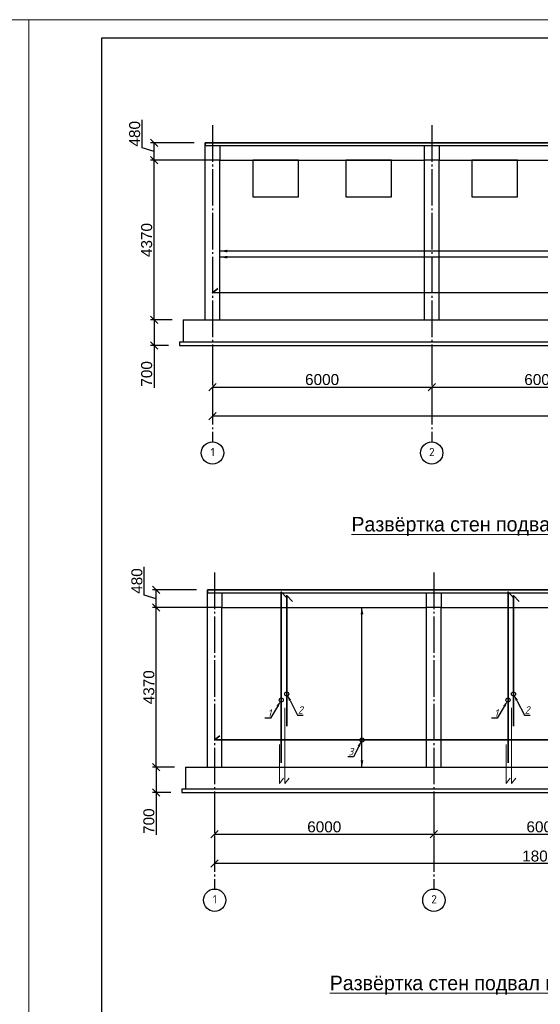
# Model space of a CAD drawing. Header units: millimetres. Extents: x -33345 to 4712671, y -3392 to 121473.
# Tile 224 of 256: x 1202342 to 1216590, y 59533 to 86501. Entities that reach past the tile are written whole.
import ezdxf
from ezdxf import colors
from ezdxf.entities.mleader import LeaderData, LeaderLine
from ezdxf.math import Vec2, Vec3

# ---------------------------------------------------------------- set-up
doc = ezdxf.new("R2010")
doc.units = ezdxf.units.MM
doc.linetypes.add('CENTER2', pattern=[28.575, 19.05, -3.175, 3.175, -3.175])
doc.linetypes.add('ГОСТ 2.303 5', pattern=[24, 20, -1.5, 1, -1.5])
doc.layers.add('00-Axes', color=1, linetype='CENTER2')
doc.layers.add('_линия', color=7, linetype='Continuous')
for name, color, linetype, lineweight in [('ACO-текст', 7, 'Continuous', 20), ('Lina', 7, 'Continuous', 20), ('w-Армирования', 172, 'Continuous', 30)]:
    doc.layers.add(name, color=color, linetype=linetype, lineweight=lineweight)
doc.styles.add('ISO', font='isocpeui.ttf')
doc.styles.add('ISOCPEUR_1.00', font='isocpeui.ttf')
doc.styles.get("Standard").update_dxf_attribs({"font": 'arial.ttf'})
doc.styles.add('X-U-RW-01$0$StyleROMANS', font='GOTHIC.TTF')
doc.styles.add('Текст1', font='isocpeui.ttf', dxfattribs={"height": 300})
doc.dimstyles.new('ISO-25$0', dxfattribs={"dimtxt": 300, "dimasz": 200, "dimexe": 100, "dimexo": 300, "dimgap": 50, "dimtad": 1, "dimdec": 0, "dimtxsty": 'Standard', "dimblk": 'OBLIQUE', "dimcen": 250, "dimadec": 0, "dimazin": 0, "dimtfac": 1, "dimtdec": 0, "dimtmove": 0, "dimatfit": 3, "dimldrblk": 'OBLIQUE', "dimfxl": 1.25, "dimarcsym": 0})

# ---------------------------------------------------------------- blocks, each defined once
blk = doc.blocks.new('srhet')
at = {"lineweight": 20}
blk.add_lwpolyline([(-49807960, 24193266), (-49748560, 24193266), (-49748560, 24235266), (-49807960, 24235266)], close=True, dxfattribs=at)
blk = doc.blocks.new('awe4tD')
at = {"layer": 'Lina', "ltscale": 10}
blk.add_lwpolyline([(-44239015, 22734378), (-44314815, 22734378), (-44314815, 22776378), (-44239015, 22776378)], close=True, dxfattribs=at)
at = {"layer": 'Lina', "lineweight": 30, "ltscale": 10}
blk.add_lwpolyline([(-44239515, 22734878), (-44312815, 22734878), (-44312815, 22775878), (-44239515, 22775878)], close=True, dxfattribs=at)
blk = doc.blocks.new('_Oblique')
at = {"color": 0, "linetype": 'ByBlock', "lineweight": -2}
blk.add_line((-0.5, -0.5), (0.5, 0.5), dxfattribs=at)
blk = doc.blocks.new('*D1666')
at = {"color": 0, "lineweight": -2, "transparency": 16777216}
for p, q in [((1207618, 76739), (1207618, 76539)), ((1213618, 76739), (1213618, 76539)), ((1207618, 76439), (1213618, 76439))]:
    blk.add_line(p, q, dxfattribs=at)
at = {"layer": 'Defpoints', "color": 0, "transparency": 16777216}
for p in [(1207618, 76439), (1213618, 76439), (1213618, 76439)]:
    blk.add_point(p, dxfattribs=at)
at = {"color": 0, "lineweight": -2, "transparency": 16777216, "xscale": 200, "yscale": 200, "zscale": 200, "rotation": 180}
blk.add_blockref('_Oblique', (1207618, 76439), dxfattribs=at)
at = {"color": 0, "lineweight": -2, "transparency": 16777216, "xscale": 200, "yscale": 200, "zscale": 200}
blk.add_blockref('_Oblique', (1213618, 76439), dxfattribs=at)
at = {"color": 0, "lineweight": 0, "transparency": 16777216, "insert": (1210618, 76643), "char_height": 300, "attachment_point": 5}
blk.add_mtext('6000', dxfattribs=at)
blk = doc.blocks.new('*D1667')
at = {"color": 0, "lineweight": -2, "transparency": 16777216}
for p, q in [((1213618, 76739), (1213618, 76539)), ((1219618, 76739), (1219618, 76539)), ((1213618, 76439), (1219618, 76439))]:
    blk.add_line(p, q, dxfattribs=at)
at = {"layer": 'Defpoints', "color": 0, "transparency": 16777216}
for p in [(1213618, 76439), (1219618, 76439), (1219618, 76439)]:
    blk.add_point(p, dxfattribs=at)
at = {"color": 0, "lineweight": -2, "transparency": 16777216, "xscale": 200, "yscale": 200, "zscale": 200, "rotation": 180}
blk.add_blockref('_Oblique', (1213618, 76439), dxfattribs=at)
at = {"color": 0, "lineweight": -2, "transparency": 16777216, "xscale": 200, "yscale": 200, "zscale": 200}
blk.add_blockref('_Oblique', (1219618, 76439), dxfattribs=at)
at = {"color": 0, "lineweight": 0, "transparency": 16777216, "insert": (1216618, 76643), "char_height": 300, "attachment_point": 5}
blk.add_mtext('6000', dxfattribs=at)
blk = doc.blocks.new('*D1676')
at = {"color": 0, "lineweight": -2, "transparency": 16777216}
for p, q in [((1207618, 75939), (1207618, 75739)), ((1267018, 75939), (1267018, 75739)), ((1267018, 75639), (1207618, 75639))]:
    blk.add_line(p, q, dxfattribs=at)
at = {"layer": 'Defpoints', "color": 0, "transparency": 16777216}
for p in [(1207618, 75639), (1207618, 75639), (1267018, 75639)]:
    blk.add_point(p, dxfattribs=at)
at = {"color": 0, "lineweight": -2, "transparency": 16777216, "xscale": 200, "yscale": 200, "zscale": 200, "rotation": 180}
blk.add_blockref('_Oblique', (1207618, 75639), dxfattribs=at)
at = {"color": 0, "lineweight": -2, "transparency": 16777216, "xscale": 200, "yscale": 200, "zscale": 200}
blk.add_blockref('_Oblique', (1267018, 75639), dxfattribs=at)
at = {"color": 0, "lineweight": 0, "transparency": 16777216, "insert": (1237318, 75843), "char_height": 300, "attachment_point": 5}
blk.add_mtext('59400', dxfattribs=at)
blk = doc.blocks.new('*D2970')
at = {"color": 0, "lineweight": -2, "transparency": 16777216}
for p, q in [((1206518, 78281), (1205921, 78281)), ((1206021, 78281), (1206021, 77581)), ((1206418, 77581), (1205921, 77581)), ((1206021, 77581), (1206021, 76420))]:
    blk.add_line(p, q, dxfattribs=at)
at = {"layer": 'Defpoints', "color": 0, "transparency": 16777216}
for p in [(1206021, 78281), (1206818, 78281), (1206718, 77581)]:
    blk.add_point(p, dxfattribs=at)
at = {"color": 0, "lineweight": -2, "transparency": 16777216, "xscale": 200, "yscale": 200, "zscale": 200}
for p, rotation in [((1206021, 78281), 90), ((1206021, 77581), 270)]:
    blk.add_blockref('_Oblique', p, dxfattribs=dict(at, rotation=rotation))
at = {"color": 0, "transparency": 16777216, "insert": (1205817, 76800), "char_height": 300, "attachment_point": 5, "rotation": 90}
blk.add_mtext('700', dxfattribs=at)
blk = doc.blocks.new('*D2971')
at = {"color": 0, "lineweight": -2, "transparency": 16777216}
for p, q in [((1207518, 82651), (1205921, 82651)), ((1206021, 78281), (1206021, 82651)), ((1206518, 78281), (1205921, 78281))]:
    blk.add_line(p, q, dxfattribs=at)
at = {"layer": 'Defpoints', "color": 0, "transparency": 16777216}
for p in [(1206021, 82651), (1207818, 82651), (1206818, 78281)]:
    blk.add_point(p, dxfattribs=at)
at = {"color": 0, "lineweight": -2, "transparency": 16777216, "xscale": 200, "yscale": 200, "zscale": 200}
for p, rotation in [((1206021, 82651), 90), ((1206021, 78281), 270)]:
    blk.add_blockref('_Oblique', p, dxfattribs=dict(at, rotation=rotation))
at = {"color": 0, "transparency": 16777216, "insert": (1205817, 80466), "char_height": 300, "attachment_point": 5, "rotation": 90}
blk.add_mtext('4370', dxfattribs=at)
blk = doc.blocks.new('*D2972')
at = {"color": 0, "lineweight": -2, "transparency": 16777216}
for p, q in [((1205692, 82990), (1205692, 83763)), ((1207118, 83131), (1205921, 83131)), ((1206021, 82651), (1206021, 83131)), ((1206021, 82891), (1205692, 82990)), ((1207518, 82651), (1205921, 82651))]:
    blk.add_line(p, q, dxfattribs=at)
at = {"layer": 'Defpoints', "color": 0, "transparency": 16777216}
for p in [(1206021, 83131), (1207418, 83131), (1207818, 82651)]:
    blk.add_point(p, dxfattribs=at)
at = {"color": 0, "lineweight": -2, "transparency": 16777216, "xscale": 200, "yscale": 200, "zscale": 200}
for p, rotation in [((1206021, 83131), 90), ((1206021, 82651), 270)]:
    blk.add_blockref('_Oblique', p, dxfattribs=dict(at, rotation=rotation))
at = {"color": 0, "transparency": 16777216, "insert": (1205489, 83377), "char_height": 300, "attachment_point": 5, "rotation": 90}
blk.add_mtext('480', dxfattribs=at)
blk = doc.blocks.new('*D1654')
at = {"color": 0, "lineweight": -2, "transparency": 16777216}
for p, q in [((1207677, 64489), (1207677, 64289)), ((1213677, 64489), (1213677, 64289)), ((1207677, 64189), (1213677, 64189))]:
    blk.add_line(p, q, dxfattribs=at)
at = {"layer": 'Defpoints', "color": 0, "transparency": 16777216}
for p in [(1207677, 64189), (1213677, 64189), (1213677, 64189)]:
    blk.add_point(p, dxfattribs=at)
at = {"color": 0, "lineweight": -2, "transparency": 16777216, "xscale": 200, "yscale": 200, "zscale": 200, "rotation": 180}
blk.add_blockref('_Oblique', (1207677, 64189), dxfattribs=at)
at = {"color": 0, "lineweight": -2, "transparency": 16777216, "xscale": 200, "yscale": 200, "zscale": 200}
blk.add_blockref('_Oblique', (1213677, 64189), dxfattribs=at)
at = {"color": 0, "lineweight": 0, "transparency": 16777216, "insert": (1210677, 64392), "char_height": 300, "attachment_point": 5}
blk.add_mtext('6000', dxfattribs=at)
blk = doc.blocks.new('*D1655')
at = {"color": 0, "lineweight": -2, "transparency": 16777216}
for p, q in [((1213677, 64489), (1213677, 64289)), ((1219677, 64489), (1219677, 64289)), ((1213677, 64189), (1219677, 64189))]:
    blk.add_line(p, q, dxfattribs=at)
at = {"layer": 'Defpoints', "color": 0, "transparency": 16777216}
for p in [(1213677, 64189), (1219677, 64189), (1219677, 64189)]:
    blk.add_point(p, dxfattribs=at)
at = {"color": 0, "lineweight": -2, "transparency": 16777216, "xscale": 200, "yscale": 200, "zscale": 200, "rotation": 180}
blk.add_blockref('_Oblique', (1213677, 64189), dxfattribs=at)
at = {"color": 0, "lineweight": -2, "transparency": 16777216, "xscale": 200, "yscale": 200, "zscale": 200}
blk.add_blockref('_Oblique', (1219677, 64189), dxfattribs=at)
at = {"color": 0, "lineweight": 0, "transparency": 16777216, "insert": (1216677, 64392), "char_height": 300, "attachment_point": 5}
blk.add_mtext('6000', dxfattribs=at)
blk = doc.blocks.new('*D2967')
at = {"color": 0, "lineweight": -2, "transparency": 16777216}
for p, q in [((1206577, 66031), (1205980, 66031)), ((1206080, 66031), (1206080, 65331)), ((1206477, 65331), (1205980, 65331)), ((1206080, 65331), (1206080, 64170))]:
    blk.add_line(p, q, dxfattribs=at)
at = {"layer": 'Defpoints', "color": 0, "transparency": 16777216}
for p in [(1206080, 66031), (1206877, 66031), (1206777, 65331)]:
    blk.add_point(p, dxfattribs=at)
at = {"color": 0, "lineweight": -2, "transparency": 16777216, "xscale": 200, "yscale": 200, "zscale": 200}
for p, rotation in [((1206080, 66031), 90), ((1206080, 65331), 270)]:
    blk.add_blockref('_Oblique', p, dxfattribs=dict(at, rotation=rotation))
at = {"color": 0, "transparency": 16777216, "insert": (1205877, 64549), "char_height": 300, "attachment_point": 5, "rotation": 90}
blk.add_mtext('700', dxfattribs=at)
blk = doc.blocks.new('*D2968')
at = {"color": 0, "lineweight": -2, "transparency": 16777216}
for p, q in [((1207577, 70401), (1205980, 70401)), ((1206080, 66031), (1206080, 70401)), ((1206577, 66031), (1205980, 66031))]:
    blk.add_line(p, q, dxfattribs=at)
at = {"layer": 'Defpoints', "color": 0, "transparency": 16777216}
for p in [(1206080, 70401), (1207877, 70401), (1206877, 66031)]:
    blk.add_point(p, dxfattribs=at)
at = {"color": 0, "lineweight": -2, "transparency": 16777216, "xscale": 200, "yscale": 200, "zscale": 200}
for p, rotation in [((1206080, 70401), 90), ((1206080, 66031), 270)]:
    blk.add_blockref('_Oblique', p, dxfattribs=dict(at, rotation=rotation))
at = {"color": 0, "transparency": 16777216, "insert": (1205877, 68216), "char_height": 300, "attachment_point": 5, "rotation": 90}
blk.add_mtext('4370', dxfattribs=at)
blk = doc.blocks.new('*D2969')
at = {"color": 0, "lineweight": -2, "transparency": 16777216}
for p, q in [((1205752, 70739), (1205752, 71513)), ((1206080, 70641), (1205752, 70739)), ((1207177, 70881), (1205980, 70881)), ((1206080, 70401), (1206080, 70881)), ((1207577, 70401), (1205980, 70401))]:
    blk.add_line(p, q, dxfattribs=at)
at = {"layer": 'Defpoints', "color": 0, "transparency": 16777216}
for p in [(1206080, 70881), (1207477, 70881), (1207877, 70401)]:
    blk.add_point(p, dxfattribs=at)
at = {"color": 0, "lineweight": -2, "transparency": 16777216, "xscale": 200, "yscale": 200, "zscale": 200}
for p, rotation in [((1206080, 70881), 90), ((1206080, 70401), 270)]:
    blk.add_blockref('_Oblique', p, dxfattribs=dict(at, rotation=rotation))
at = {"color": 0, "transparency": 16777216, "insert": (1205549, 71126), "char_height": 300, "attachment_point": 5, "rotation": 90}
blk.add_mtext('480', dxfattribs=at)
blk = doc.blocks.new('*D1657')
at = {"color": 0, "lineweight": -2, "transparency": 16777216}
for p, q in [((1207677, 63689), (1207677, 63489)), ((1225677, 63689), (1225677, 63489)), ((1225677, 63389), (1207677, 63389))]:
    blk.add_line(p, q, dxfattribs=at)
at = {"layer": 'Defpoints', "color": 0, "transparency": 16777216}
for p in [(1207677, 63389), (1207677, 63389), (1225677, 63389)]:
    blk.add_point(p, dxfattribs=at)
at = {"color": 0, "lineweight": -2, "transparency": 16777216, "xscale": 200, "yscale": 200, "zscale": 200, "rotation": 180}
blk.add_blockref('_Oblique', (1207677, 63389), dxfattribs=at)
at = {"color": 0, "lineweight": -2, "transparency": 16777216, "xscale": 200, "yscale": 200, "zscale": 200}
blk.add_blockref('_Oblique', (1225677, 63389), dxfattribs=at)
at = {"color": 0, "lineweight": 0, "transparency": 16777216, "insert": (1216677, 63592), "char_height": 300, "attachment_point": 5}
blk.add_mtext('18000', dxfattribs=at)

msp = doc.modelspace()

# ---------------------------------------------------------------- linework, layer by layer
at = {"color": 177, "lineweight": 30, "true_color": 0x293189}
for p, q in [((1207418.039, 78281.157), (1207418.039, 83131.157)), ((1207418.039, 83131.157), (1267218.039, 83131.157)), ((1207818.039, 78281.157), (1207818.039, 82651.157)), ((1213418.039, 78281.157), (1213418.039, 82651.157)), ((1213818.039, 78281.157), (1213818.039, 82651.157)), ((1213818.039, 82651.157), (1219418.039, 82651.157)), ((1206818.039, 78281.157), (1267818.039, 78281.157)), ((1206818.039, 78281.157), (1206818.039, 77681.157)), ((1206718.039, 77681.157), (1267918.039, 77681.157)), ((1206718.039, 77681.157), (1206718.039, 77581.157)), ((1206718.039, 77581.157), (1267918.039, 77581.157)), ((1207477.325, 66030.61), (1207477.325, 70880.61)), ((1207477.325, 70880.61), (1225877.325, 70880.61)), ((1207877.325, 66030.61), (1207877.325, 70400.61)), ((1207877.325, 70400.61), (1213477.325, 70400.61)), ((1213477.325, 66030.61), (1213477.325, 70400.61)), ((1213877.325, 66030.61), (1213877.325, 70400.61)), ((1213877.325, 70400.61), (1219477.325, 70400.61)), ((1206877.325, 66030.61), (1226477.325, 66030.61)), ((1206877.325, 66030.61), (1206877.325, 65430.61)), ((1206777.325, 65430.61), (1226577.325, 65430.61)), ((1206777.325, 65430.61), (1206777.325, 65330.61)), ((1206777.325, 65330.61), (1226577.325, 65330.61))]:
    msp.add_line(p, q, dxfattribs=at)
msp.add_line((1207818.039, 82651.157), (1213418.039, 82651.157))
at = {"linetype": 'Continuous', "ltscale": 3}
for p, q in [((1266818.039, 80164.579), (1207818.039, 80164.579)), ((1266818.039, 79997.151), (1207818.039, 79997.151)), ((1211708.239, 66030.61), (1211708.239, 70400.61))]:
    msp.add_line(p, q, dxfattribs=at)
at = {"color": 152, "lineweight": 30}
for points in [[(1207418.039, 83051.157), (1267218.039, 83051.157), (1267218.039, 83131.157), (1207418.039, 83131.157)], [(1207477.325, 70800.61), (1225877.325, 70800.61), (1225877.325, 70880.61), (1207477.325, 70880.61)]]:
    msp.add_lwpolyline(points, close=True, dxfattribs=at)
at = {"color": 6, "lineweight": 30, "ltscale": 10}
for points in [[(1207418.039, 83051.157), (1207818.039, 83051.157), (1207818.039, 82651.157), (1207418.039, 82651.157)], [(1213418.039, 83051.157), (1213818.039, 83051.157), (1213818.039, 82651.157), (1213418.039, 82651.157)], [(1207477.325, 70800.61), (1207877.325, 70800.61), (1207877.325, 70400.61), (1207477.325, 70400.61)], [(1213477.325, 70800.61), (1213877.325, 70800.61), (1213877.325, 70400.61), (1213477.325, 70400.61)]]:
    msp.add_lwpolyline(points, close=True, dxfattribs=at)
at = {"color": 177, "lineweight": 30, "true_color": 0x293189}
for points in [[(1208718.039, 81651.157), (1209968.039, 81651.157), (1209968.039, 82651.157), (1208718.039, 82651.157)], [(1211268.039, 81651.157), (1212518.039, 81651.157), (1212518.039, 82651.157), (1211268.039, 82651.157)], [(1214718.039, 81651.157), (1215968.039, 81651.157), (1215968.039, 82651.157), (1214718.039, 82651.157)]]:
    msp.add_lwpolyline(points, close=True, dxfattribs=at)
at = {"linetype": 'Continuous', "ltscale": 3}
for centre in [(1209650.84, 68032.586), (1215856.956, 68032.586), (1209500.297, 67865.158), (1215706.413, 67865.158), (1211708.239, 66774.424)]:
    msp.add_circle(centre, 56.25, dxfattribs=at)
for points in [[(1207818.039, 80164.579), (1208028.321, 80126.871), (1208028.321, 80202.288)], [(1207818.039, 79997.151), (1208028.321, 79959.442), (1208028.321, 80034.859)], [(1211708.239, 70400.61), (1211670.531, 70218.425), (1211745.948, 70218.425)], [(1211708.239, 66030.61), (1211670.531, 66212.796), (1211745.948, 66212.796)]]:
    msp.add_solid(points, dxfattribs=at)
at = {"layer": '00-Axes', "color": 251, "linetype": 'ГОСТ 2.303 5', "ltscale": 50, "true_color": 0x636466}
for points in [[(1207618.039, 83609.279), (1207618.039, 74939.438)], [(1213618.039, 83609.279), (1213618.039, 74939.438)], [(1207677.325, 71358.732), (1207677.325, 62688.891)], [(1213677.325, 71358.732), (1213677.325, 62688.891)]]:
    msp.add_lwpolyline(points, dxfattribs=at)
at = {"layer": '00-Axes', "color": 219, "linetype": 'ByBlock', "ltscale": 100, "true_color": 0x642165}
for centre in [(1207618.039, 74633.478), (1213618.039, 74633.478), (1207677.325, 62382.931), (1213677.325, 62382.931)]:
    msp.add_circle(centre, 305.96, dxfattribs=at)
at = {"layer": 'w-Армирования', "color": 0, "lineweight": 35, "ltscale": 100}
for points in [[(1266884.283, 79138.822), (1267018.039, 79024.852), (1207618.039, 79024.408), (1207764.246, 79139.787)], [(1209500.297, 66149.164), (1209500.297, 70827.982), (1209653.075, 70669.682)], [(1209650.84, 67149.164), (1209650.84, 70727.982), (1209803.618, 70569.682)], [(1215706.413, 66149.164), (1215706.413, 70827.982), (1215859.191, 70669.682)], [(1215856.956, 67149.164), (1215856.956, 70727.982), (1216009.734, 70569.682)], [(1225543.569, 66888), (1225677.325, 66774.03), (1207677.325, 66773.861), (1207823.532, 66889.24)]]:
    msp.add_lwpolyline(points, dxfattribs=at)
at = {"layer": 'w-Армирования', "lineweight": 0, "ltscale": 100}
for points in [[(1209598.672, 67649.164), (1209598.672, 65576.841), (1209714.05, 65723.048)], [(1215804.788, 67649.164), (1215804.788, 65576.841), (1215920.166, 65723.048)], [(1209448.128, 66649.164), (1209448.128, 65576.841), (1209563.506, 65723.048)], [(1215654.244, 66649.164), (1215654.244, 65576.841), (1215769.622, 65723.048)]]:
    msp.add_lwpolyline(points, dxfattribs=at)

# ---------------------------------------------------------------- block references
msp.add_blockref('awe4tD', (45517406.511, -22689876.566))
at = {"layer": '_линия', "color": 18, "lineweight": 0}
msp.add_blockref('srhet', (50951152.006, -24148764.744), dxfattribs=at)

# ---------------------------------------------------------------- texts
at = {"insert": (351439.431, 62275.551), "char_height": 500, "width": 9875.6458, "attachment_point": 1, "style": 'ISO'}
msp.add_mtext('\\pi4343.31532;{\\LА-А\\P\\pi0;Армирование приямка. M 1:20}', dxfattribs=at)
at = {"layer": '00-Axes', "color": 219, "linetype": 'ByBlock', "ltscale": 100, "true_color": 0x642165, "char_height": 226.05869, "attachment_point": 1, "style": 'ISOCPEUR_1.00'}
for s, insert in [('\\pxqc;{\\fISOCPEUR|b0|i0|c204|p34;1}', (1207236.873, 74773.283)), ('\\pxqc;{\\fISOCPEUR|b0|i0|c204|p34;2}', (1213236.873, 74773.283)), ('\\pxqc;{\\fISOCPEUR|b0|i0|c204|p34;1}', (1207296.159, 62522.736)), ('\\pxqc;{\\fISOCPEUR|b0|i0|c204|p34;2}', (1213296.159, 62522.736))]:
    msp.add_mtext_dynamic_manual_height_columns(s, width=772.47909, gutter_width=706.433, heights=[0], dxfattribs=dict(at, insert=insert))
at = {"layer": 'ACO-текст', "char_height": 400, "width": 15252.33748, "attachment_point": 5, "line_spacing_factor": 0.9, "style": 'X-U-RW-01$0$StyleROMANS'}
for s, insert in [('\\pxt22;{\\L\\C0;Развёртка стен подвал по оси "А\\\\1" в осях "1-4"}', (1217337.767, 72622.99)), ('\\pxt22;{\\L\\C0;Развёртка стен подвал по оси "А" в осях "4-7"}', (1216522.6, 60056.296))]:
    msp.add_mtext(s, dxfattribs=dict(at, insert=insert))

# ---------------------------------------------------------------- dimensions: what is measured, and where the dimension line sits
for base, p1, p2, picture, middle in [((1206020.648, 83131.157), (1207818.039, 82651.157), (1207418.039, 83131.157), '*D2972', (1205489.304, 83039.609)), ((1206020.648, 82651.157), (1206818.039, 78281.157), (1207818.039, 82651.157), '*D2971', (1205817.374, 80466.157)), ((1206079.934, 70880.61), (1207877.325, 70400.61), (1207477.325, 70880.61), '*D2969', (1205548.59, 70789.062)), ((1206079.934, 70400.61), (1206877.325, 66030.61), (1207877.325, 70400.61), '*D2968', (1205876.66, 68215.61))]:
    dim = msp.add_linear_dim(base=base, p1=p1, p2=p2, angle=90, dimstyle='ISO-25$0', override={"dimtmove": 1})
    dim.commit()
    dim.dimension.update_dxf_attribs({"geometry": picture, "text_midpoint": middle})
for base, p1, p2, picture, middle in [((1206020.648, 78281.157), (1206718.039, 77581.157), (1206818.039, 78281.157), '*D2970', (1206020.648, 76799.874)), ((1206079.934, 66030.61), (1206777.325, 65330.61), (1206877.325, 66030.61), '*D2967', (1206079.934, 64549.326))]:
    dim = msp.add_linear_dim(base=base, p1=p1, p2=p2, angle=90, dimstyle='ISO-25$0')
    dim.commit()
    dim.dimension.update_dxf_attribs({"geometry": picture, "text_midpoint": middle, "dimtype": 160})
at = {"color": 18, "lineweight": 0, "true_color": 0x000000}
for base, p1, p2, picture, middle in [((1213618.039, 76439.438), (1207618.039, 76439.438), (1213618.039, 76439.438), '*D1666', (1210618.039, 76642.61)), ((1219618.039, 76439.438), (1213618.039, 76439.438), (1219618.039, 76439.438), '*D1667', (1216618.039, 76642.61)), ((1207618.039, 75639.438), (1267018.039, 75639.438), (1207618.039, 75639.438), '*D1676', (1237318.039, 75842.61)), ((1213677.325, 64188.891), (1207677.325, 64188.891), (1213677.325, 64188.891), '*D1654', (1210677.325, 64392.063)), ((1219677.325, 64188.891), (1213677.325, 64188.891), (1219677.325, 64188.891), '*D1655', (1216677.325, 64392.063)), ((1207677.325, 63388.891), (1225677.325, 63388.891), (1207677.325, 63388.891), '*D1657', (1216677.325, 63592.063))]:
    dim = msp.add_linear_dim(base=base, p1=p1, p2=p2, dimstyle='ISO-25$0', dxfattribs=at)
    dim.commit()
    dim.dimension.update_dxf_attribs({"geometry": picture, "text_midpoint": middle})

# ---------------------------------------------------------------- leaders
at = {"color": 244, "lineweight": 25, "true_color": 0x991b1e}
ml = msp.add_multileader_mtext('Standard', dxfattribs=at)
ml.set_content('2', color=(153, 27, 30), style='Текст1')
ml.set_leader_properties()
ml.build(insert=Vec2(0, 0))
ml.multileader.update_dxf_attribs({"text_left_attachment_type": 6, "text_right_attachment_type": 6, "dogleg_length": 0.36, "arrow_head_size": 200})
ctx = ml.context
ctx.base_point, ctx.char_height, ctx.arrow_head_size, ctx.plane_origin = Vec3(1209948.85, 67455.262), 200, 200, Vec3(1209228.345, 67662.952)
ctx.left_attachment, ctx.right_attachment, ctx.text_align_type = 6, 6, 2
notes = []
notes.append((ctx, [(1, (1, 1, 0), (1209948.49, 67455.262), (1, 0), 0.36, [(0, [(1209650.84, 68032.586)], 0, [])])]))
ctx.mtext.insert, ctx.mtext.alignment, ctx.mtext.flow_direction = Vec3(1210092.82, 67695.262), 3, 5
ml = msp.add_multileader_mtext('Standard', dxfattribs=at)
ml.set_content('2', color=(153, 27, 30), style='Текст1')
ml.set_leader_properties()
ml.build(insert=Vec2(0, 0))
ml.multileader.update_dxf_attribs({"text_left_attachment_type": 6, "text_right_attachment_type": 6, "dogleg_length": 0.36, "arrow_head_size": 200})
ctx = ml.context
ctx.base_point, ctx.char_height, ctx.arrow_head_size, ctx.plane_origin = Vec3(1216154.966, 67455.262), 200, 200, Vec3(1215434.461, 67662.952)
ctx.left_attachment, ctx.right_attachment, ctx.text_align_type = 6, 6, 2
notes.append((ctx, [(1, (1, 1, 0), (1216154.606, 67455.262), (1, 0), 0.36, [(0, [(1215856.956, 68032.586)], 0, [])])]))
ctx.mtext.insert, ctx.mtext.alignment, ctx.mtext.flow_direction = Vec3(1216298.936, 67695.262), 3, 5
ml = msp.add_multileader_mtext('Standard', dxfattribs=at)
ml.set_content('1', color=(153, 27, 30), style='Текст1')
ml.set_leader_properties()
ml.build(insert=Vec2(0, 0))
ml.multileader.update_dxf_attribs({"text_left_attachment_type": 6, "text_right_attachment_type": 6, "dogleg_length": 0.36, "arrow_head_size": 200})
ctx = ml.context
ctx.base_point, ctx.char_height, ctx.arrow_head_size, ctx.plane_origin = Vec3(1209125.711, 67372.023), 200, 200, Vec3(1209922.792, 68234.793)
ctx.left_attachment, ctx.right_attachment = 6, 6
notes.append((ctx, [(1, (1, 1, 0), (1209202.647, 67372.023), (-1, 0), 0.36, [(0, [(1209500.297, 67865.158)], 0, [])])]))
ctx.mtext.insert, ctx.mtext.flow_direction = Vec3(1209127.711, 67612.023), 5
ml = msp.add_multileader_mtext('Standard', dxfattribs=at)
ml.set_content('1', color=(153, 27, 30), style='Текст1')
ml.set_leader_properties()
ml.build(insert=Vec2(0, 0))
ml.multileader.update_dxf_attribs({"text_left_attachment_type": 6, "text_right_attachment_type": 6, "dogleg_length": 0.36, "arrow_head_size": 200})
ctx = ml.context
ctx.base_point, ctx.char_height, ctx.arrow_head_size, ctx.plane_origin = Vec3(1215331.827, 67372.023), 200, 200, Vec3(1216128.908, 68234.793)
ctx.left_attachment, ctx.right_attachment = 6, 6
notes.append((ctx, [(1, (1, 1, 0), (1215408.763, 67372.023), (-1, 0), 0.36, [(0, [(1215706.413, 67865.158)], 0, [])])]))
ctx.mtext.insert, ctx.mtext.flow_direction = Vec3(1215333.827, 67612.023), 5
at = {"lineweight": 25}
ml = msp.add_multileader_mtext('Standard', dxfattribs=at)
ml.set_content('3', color=256, style='Текст1')
ml.set_leader_properties()
ml.build(insert=Vec2(0, 0))
ml.multileader.update_dxf_attribs({"text_left_attachment_type": 6, "text_right_attachment_type": 6, "dogleg_length": 0.36, "arrow_head_size": 200})
ctx = ml.context
ctx.base_point, ctx.char_height, ctx.arrow_head_size, ctx.plane_origin = Vec3(1211331.422, 66315.399), 200, 200, Vec3(1211486.015, 67377.066)
ctx.left_attachment, ctx.right_attachment, ctx.text_align_type = 6, 6, 2
notes.append((ctx, [(0, (1, 1, 0), (1211477.6, 66315.399), (-1, 0), 0.36, [(0, [(1211710.033, 66774.426)], 0, [])])]))
ctx.mtext.insert, ctx.mtext.alignment, ctx.mtext.flow_direction = Vec3(1211475.24, 66555.399), 3, 5
for ctx, leaders in notes:
    for number, flags, end, landing, length, lines in leaders:
        leader = LeaderData()
        leader.index, (leader.has_last_leader_line, leader.has_dogleg_vector, leader.attachment_direction) = number, flags
        leader.last_leader_point, leader.dogleg_vector, leader.dogleg_length = Vec3(end), Vec3(landing), length
        for number, points, colour, breaks in lines:
            line = LeaderLine()
            line.index, line.vertices, line.color, line.breaks = number, Vec3.list(points), colors.encode_raw_color(colour), breaks
            leader.lines.append(line)
        ctx.leaders.append(leader)

doc.saveas('drawing.dxf')
